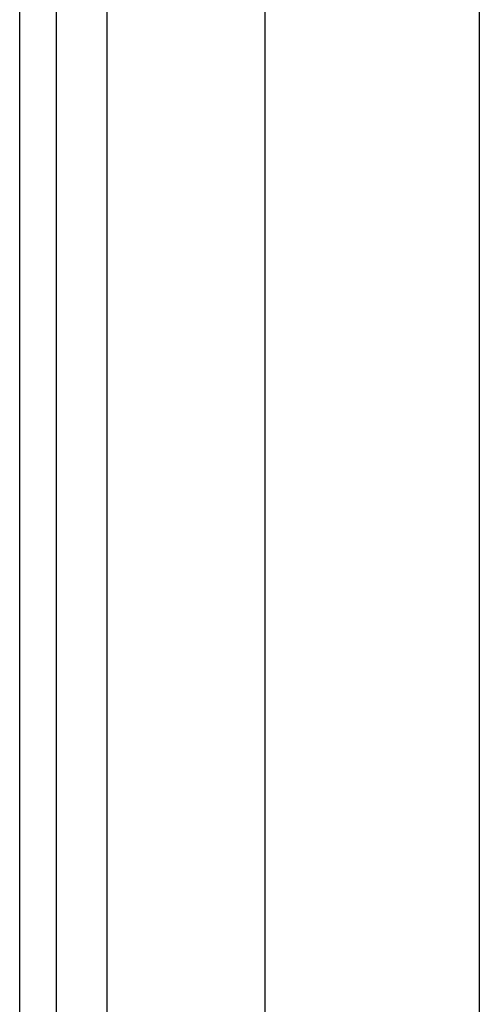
# Model space of a CAD drawing. Header units: inches. Extents: x 10 to 196, y 10 to 109.
# Tile 60 of 239: x 10.346 to 11.191, y 32.902 to 34.712. Entities that reach past the tile are written whole.
import ezdxf

# ---------------------------------------------------------------- set-up
doc = ezdxf.new("R2010")
doc.units = ezdxf.units.IN
doc.header["$MEASUREMENT"] = 0
doc.layers.add('Visible Edges(ANSI)', color=7, linetype='Continuous', lineweight=25)
doc.layers.add('Visible Tangent Edges(ANSI)', color=7, linetype='Continuous', lineweight=25)

msp = doc.modelspace()

# ---------------------------------------------------------------- linework, layer by layer
at = {"layer": 'Visible Edges(ANSI)'}
for p, q in [((10.3457, 77.085), (10.3457, 17.604)), ((10.4137, 17.604), (10.4137, 77.085)), ((10.7977, 22.0759), (10.7977, 46.9621)), ((11.1914, 46.9612), (11.1914, 22.0769))]:
    msp.add_line(p, q, dxfattribs=at)
at = {"layer": 'Visible Tangent Edges(ANSI)'}
msp.add_line((10.5067, 17.604), (10.5067, 77.085), dxfattribs=at)

doc.saveas('drawing.dxf')
